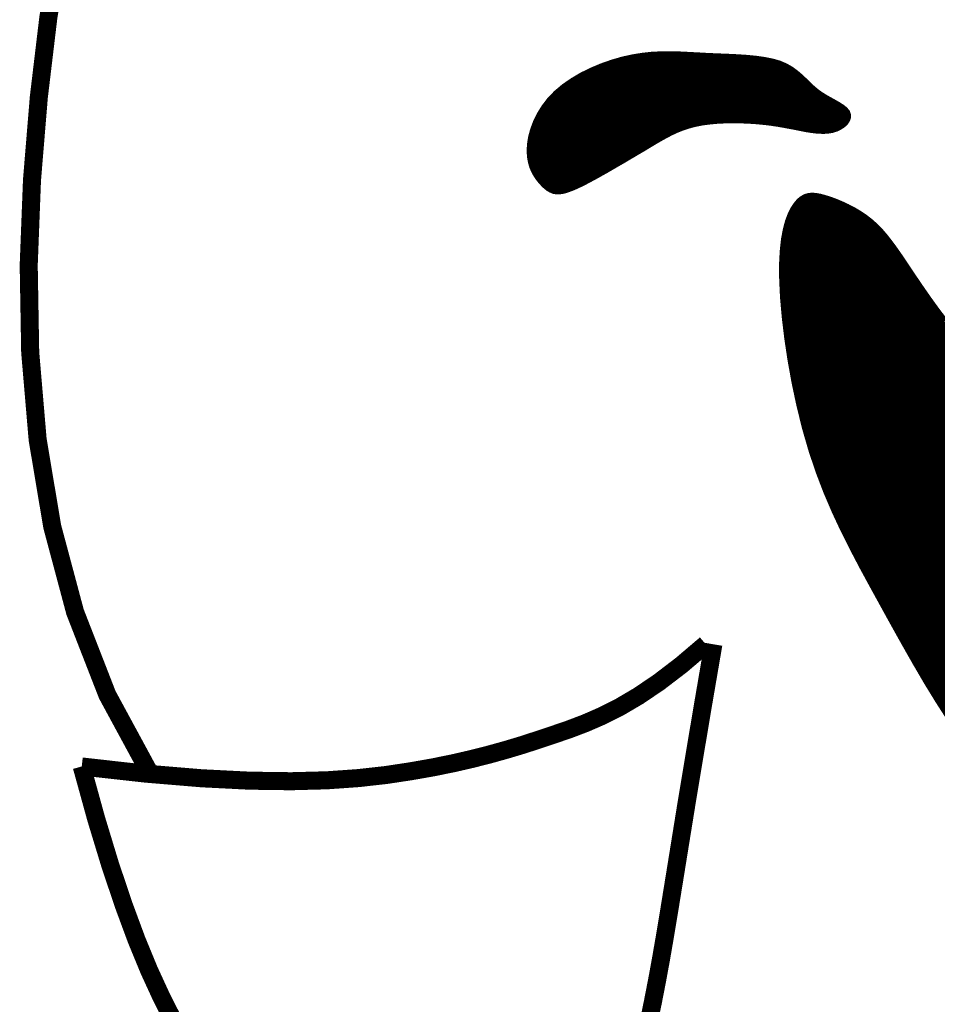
# Model space of a CAD drawing. Header units: feet. Extents: x 32.3 to 40.8, y 4.2 to 15.2.
# Tile 176 of 184: x 39.302 to 39.419, y 6.11 to 6.235. Entities that reach past the tile are written whole.
import ezdxf

# ---------------------------------------------------------------- set-up
doc = ezdxf.new("R2010")
doc.units = ezdxf.units.FT
doc.header["$MEASUREMENT"] = 0
doc.layers.add('FACE', color=7, linetype='Continuous')

msp = doc.modelspace()

# ---------------------------------------------------------------- hatches: boundary and pattern name
at = {"layer": 'FACE', "linetype": 'Continuous'}
h = msp.add_hatch(dxfattribs=at)
h.set_pattern_fill('NET3', scale=0.001151, style=0)
h.set_pattern_definition([(360, (37.49866121, 3.510729), (4e-20, 0.000143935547), []), (60, (37.49866121, 3.510729), (-0.00012465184, 7.19677734e-05), []), (120, (37.49866121, 3.510729), (-0.00012465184, -7.19677734e-05), [])])
h.paths.add_polyline_path([(39.50446, 6.16179), (39.5055, 6.1623), (39.50636, 6.16254), (39.50706, 6.16254), (39.50762, 6.16235), (39.50803, 6.16198), (39.50833, 6.16148), (39.50852, 6.16088), (39.50862, 6.16021), (39.50865, 6.1595), (39.5086, 6.15877), (39.5085, 6.15804), (39.50834, 6.15733), (39.50814, 6.15666), (39.5079, 6.15606), (39.50763, 6.15554), (39.50733, 6.15512), (39.50702, 6.15481), (39.5067, 6.15463), (39.50637, 6.15457), (39.50604, 6.15463), (39.5057, 6.1548), (39.50537, 6.1551), (39.50505, 6.15551), (39.50474, 6.15605), (39.50445, 6.15669), (39.50419, 6.15742), (39.50398, 6.15821), (39.50385, 6.15901), (39.50381, 6.15981), (39.50389, 6.16055), (39.5041, 6.16123)])
h.paths.add_polyline_path([(39.36858, 6.21437), (39.36828, 6.2147), (39.36797, 6.21507), (39.36767, 6.2155), (39.36739, 6.21599), (39.36715, 6.21653), (39.36697, 6.21715), (39.36685, 6.21782), (39.3668, 6.21857), (39.36685, 6.2194), (39.36699, 6.22028), (39.36724, 6.2212), (39.36759, 6.22215), (39.36806, 6.22311), (39.36864, 6.22405), (39.36935, 6.22498), (39.37019, 6.22585), (39.37117, 6.22667), (39.37226, 6.22742), (39.37343, 6.22811), (39.37468, 6.22872), (39.37597, 6.22926), (39.37729, 6.22972), (39.3786, 6.2301), (39.37989, 6.23038), (39.38114, 6.23058), (39.38236, 6.23071), (39.38355, 6.23076), (39.38472, 6.23077), (39.38589, 6.23074), (39.38705, 6.23068), (39.38823, 6.23062), (39.38943, 6.23055), (39.39066, 6.2305), (39.39189, 6.23045), (39.39312, 6.23039), (39.39432, 6.23031), (39.39548, 6.2302), (39.39657, 6.23005), (39.39758, 6.22985), (39.39849, 6.22959), (39.39928, 6.22925), (39.39997, 6.22885), (39.40058, 6.2284), (39.40113, 6.22793), (39.40165, 6.22744), (39.40215, 6.22695), (39.40265, 6.22648), (39.40318, 6.22603), (39.40374, 6.22563), (39.40433, 6.22526), (39.40492, 6.22493), (39.40548, 6.22462), (39.406, 6.22432), (39.40645, 6.22403), (39.40681, 6.22374), (39.40706, 6.22345), (39.40717, 6.22314), (39.40717, 6.22282), (39.40705, 6.22251), (39.40684, 6.22221), (39.40654, 6.22194), (39.40617, 6.2217), (39.40575, 6.22149), (39.40528, 6.22134), (39.40478, 6.22125), (39.40425, 6.22121), (39.40371, 6.22122), (39.40314, 6.22126), (39.40255, 6.22134), (39.40196, 6.22143), (39.40136, 6.22155), (39.40075, 6.22167), (39.40015, 6.22179), (39.39953, 6.2219), (39.3989, 6.22202), (39.39825, 6.22213), (39.39756, 6.22223), (39.39684, 6.22232), (39.39608, 6.2224), (39.39526, 6.22247), (39.39438, 6.22252), (39.39346, 6.22255), (39.3925, 6.22256), (39.39153, 6.22254), (39.39056, 6.22249), (39.38959, 6.2224), (39.38866, 6.22228), (39.38777, 6.2221), (39.38692, 6.22188), (39.38613, 6.22162), (39.38538, 6.22132), (39.38467, 6.22099), (39.384, 6.22064), (39.38335, 6.22028), (39.38272, 6.21992), (39.38211, 6.21955), (39.38151, 6.21919), (39.38091, 6.21883), (39.38031, 6.21848), (39.3797, 6.21812), (39.37909, 6.21776), (39.37845, 6.21738), (39.37779, 6.217), (39.3771, 6.2166), (39.37638, 6.21618), (39.37563, 6.21576), (39.37488, 6.21534), (39.37413, 6.21494), (39.37341, 6.21456), (39.37272, 6.21423), (39.37208, 6.21395), (39.37149, 6.21373), (39.37099, 6.21358), (39.37054, 6.21351), (39.37015, 6.2135), (39.3698, 6.21356), (39.36948, 6.21369), (39.36918, 6.21386), (39.36888, 6.21409)])
edge = h.paths.add_edge_path()
edge.add_line((39.48885, 6.16156), (39.48155, 6.16319))
edge.add_line((39.48155, 6.16319), (39.4754, 6.16447))
edge.add_line((39.4754, 6.16447), (39.47024, 6.16549))
edge.add_line((39.47024, 6.16549), (39.46594, 6.16632))
edge.add_line((39.46594, 6.16632), (39.46234, 6.16702))
edge.add_line((39.46234, 6.16702), (39.45928, 6.16766))
edge.add_line((39.45928, 6.16766), (39.45662, 6.16832))
edge.add_line((39.45662, 6.16832), (39.45421, 6.16907))
edge.add_line((39.45421, 6.16907), (39.45193, 6.16996))
edge.add_line((39.45193, 6.16996), (39.44973, 6.171))
edge.add_line((39.44973, 6.171), (39.4476, 6.17217))
edge.add_line((39.4476, 6.17217), (39.44553, 6.17344))
edge.add_line((39.44553, 6.17344), (39.44352, 6.17481))
edge.add_line((39.44352, 6.17481), (39.44154, 6.17626))
edge.add_line((39.44154, 6.17626), (39.43958, 6.17777))
edge.add_line((39.43958, 6.17777), (39.43764, 6.17933))
edge.add_line((39.43764, 6.17933), (39.4357, 6.18092))
edge.add_line((39.4357, 6.18092), (39.43378, 6.18253))
edge.add_line((39.43378, 6.18253), (39.43188, 6.18416))
edge.add_line((39.43188, 6.18416), (39.43004, 6.18579))
edge.add_line((39.43004, 6.18579), (39.42825, 6.18743))
edge.add_line((39.42825, 6.18743), (39.42654, 6.18905))
edge.add_line((39.42654, 6.18905), (39.42492, 6.19066))
edge.add_line((39.42492, 6.19066), (39.4234, 6.19225))
edge.add_line((39.4234, 6.19225), (39.42201, 6.19381))
edge.add_line((39.42201, 6.19381), (39.42072, 6.19533))
edge.add_line((39.42072, 6.19533), (39.41955, 6.19681))
edge.add_line((39.41955, 6.19681), (39.41847, 6.19823))
edge.add_line((39.41847, 6.19823), (39.41748, 6.1996))
edge.add_line((39.41748, 6.1996), (39.41658, 6.20089))
edge.add_line((39.41658, 6.20089), (39.41575, 6.20211))
edge.add_line((39.41575, 6.20211), (39.41499, 6.20324))
edge.add_line((39.41499, 6.20324), (39.41429, 6.20429))
edge.add_line((39.41429, 6.20429), (39.41364, 6.20525))
edge.add_line((39.41364, 6.20525), (39.41302, 6.20613))
edge.add_line((39.41302, 6.20613), (39.41242, 6.20694))
edge.add_line((39.41242, 6.20694), (39.41183, 6.20768))
edge.add_line((39.41183, 6.20768), (39.41124, 6.20836))
edge.add_line((39.41124, 6.20836), (39.41062, 6.20898))
edge.add_line((39.41062, 6.20898), (39.40997, 6.20955))
edge.add_line((39.40997, 6.20955), (39.40929, 6.21007))
edge.add_line((39.40929, 6.21007), (39.40857, 6.21054))
edge.add_line((39.40857, 6.21054), (39.40783, 6.21098))
edge.add_line((39.40783, 6.21098), (39.40708, 6.21136))
edge.add_line((39.40708, 6.21136), (39.40635, 6.2117))
edge.add_line((39.40635, 6.2117), (39.40563, 6.212))
edge.add_line((39.40563, 6.212), (39.40495, 6.21225))
edge.add_line((39.40495, 6.21225), (39.40431, 6.21245))
edge.add_line((39.40431, 6.21245), (39.40374, 6.21261))
edge.add_line((39.40374, 6.21261), (39.40321, 6.21271))
edge.add_line((39.40321, 6.21271), (39.40273, 6.21275))
edge.add_line((39.40273, 6.21275), (39.40229, 6.21271))
edge.add_line((39.40229, 6.21271), (39.40188, 6.21259))
edge.add_line((39.40188, 6.21259), (39.4015, 6.21238))
edge.add_line((39.4015, 6.21238), (39.40112, 6.21207))
edge.add_line((39.40112, 6.21207), (39.40076, 6.21164))
edge.add_line((39.40076, 6.21164), (39.4004, 6.21109))
edge.add_line((39.4004, 6.21109), (39.40005, 6.2104))
edge.add_line((39.40005, 6.2104), (39.39973, 6.20955))
edge.add_line((39.39973, 6.20955), (39.39945, 6.20851))
edge.add_line((39.39945, 6.20851), (39.39922, 6.20727))
edge.add_line((39.39922, 6.20727), (39.39906, 6.2058))
edge.add_line((39.39906, 6.2058), (39.39897, 6.20408))
edge.add_line((39.39897, 6.20408), (39.39899, 6.2021))
edge.add_line((39.39899, 6.2021), (39.3991, 6.19985))
edge.add_line((39.3991, 6.19985), (39.39932, 6.19735))
edge.add_line((39.39932, 6.19735), (39.39964, 6.19468))
edge.add_line((39.39964, 6.19468), (39.40006, 6.19188))
edge.add_line((39.40006, 6.19188), (39.40058, 6.189))
edge.add_line((39.40058, 6.189), (39.4012, 6.1861))
edge.add_line((39.4012, 6.1861), (39.40191, 6.18323))
edge.add_line((39.40191, 6.18323), (39.40272, 6.18044))
edge.add_line((39.40272, 6.18044), (39.40361, 6.17778))
edge.add_line((39.40361, 6.17778), (39.40459, 6.17522))
edge.add_line((39.40459, 6.17522), (39.40564, 6.17276))
edge.add_line((39.40564, 6.17276), (39.40676, 6.17036))
edge.add_line((39.40676, 6.17036), (39.40795, 6.16799))
edge.add_line((39.40795, 6.16799), (39.40918, 6.16564))
edge.add_line((39.40918, 6.16564), (39.41046, 6.16328))
edge.add_line((39.41046, 6.16328), (39.41178, 6.16088))
edge.add_line((39.41178, 6.16088), (39.41313, 6.15843))
edge.add_line((39.41313, 6.15843), (39.41452, 6.15594))
edge.add_line((39.41452, 6.15594), (39.41594, 6.15344))
edge.add_line((39.41594, 6.15344), (39.4174, 6.15094))
edge.add_line((39.4174, 6.15094), (39.41891, 6.14848))
edge.add_line((39.41891, 6.14848), (39.42047, 6.14606))
edge.add_line((39.42047, 6.14606), (39.42209, 6.14373))
edge.add_line((39.42209, 6.14373), (39.42375, 6.14149))
edge.add_line((39.42375, 6.14149), (39.42548, 6.13937))
edge.add_line((39.42548, 6.13937), (39.42727, 6.13737))
edge.add_line((39.42727, 6.13737), (39.42911, 6.13549))
edge.add_line((39.42911, 6.13549), (39.43101, 6.13373))
edge.add_line((39.43101, 6.13373), (39.43297, 6.1321))
edge.add_line((39.43297, 6.1321), (39.43497, 6.13058))
edge.add_line((39.43497, 6.13058), (39.43702, 6.12919))
edge.add_line((39.43702, 6.12919), (39.43912, 6.12792))
edge.add_line((39.43912, 6.12792), (39.44126, 6.12677))
edge.add_line((39.44126, 6.12677), (39.44344, 6.12574))
edge.add_line((39.44344, 6.12574), (39.44563, 6.12485))
edge.add_line((39.44563, 6.12485), (39.44783, 6.12408))
edge.add_line((39.44783, 6.12408), (39.45003, 6.12346))
edge.add_line((39.45003, 6.12346), (39.4522, 6.12297))
edge.add_line((39.4522, 6.12297), (39.45433, 6.12263))
edge.add_line((39.45433, 6.12263), (39.45642, 6.12243))
edge.add_line((39.45642, 6.12243), (39.45845, 6.12238))
edge.add_line((39.45845, 6.12238), (39.46042, 6.12249))
edge.add_line((39.46042, 6.12249), (39.46233, 6.12273))
edge.add_line((39.46233, 6.12273), (39.46416, 6.1231))
edge.add_line((39.46416, 6.1231), (39.46593, 6.12361))
edge.add_line((39.46593, 6.12361), (39.46763, 6.12423))
edge.add_line((39.46763, 6.12423), (39.46926, 6.12498))
edge.add_line((39.46926, 6.12498), (39.47081, 6.12583))
edge.add_line((39.47081, 6.12583), (39.47229, 6.12679))
edge.add_line((39.47229, 6.12679), (39.47369, 6.12784))
edge.add_line((39.47369, 6.12784), (39.47501, 6.12896))
edge.add_line((39.47501, 6.12896), (39.47624, 6.13014))
edge.add_line((39.47624, 6.13014), (39.4774, 6.13135))
edge.add_line((39.4774, 6.13135), (39.47847, 6.13259))
edge.add_line((39.47847, 6.13259), (39.47945, 6.13383))
edge.add_line((39.47945, 6.13383), (39.48034, 6.13505))
edge.add_line((39.48034, 6.13505), (39.48115, 6.13625))
edge.add_line((39.48115, 6.13625), (39.48187, 6.13741))
edge.add_line((39.48187, 6.13741), (39.48251, 6.13852))
edge.add_line((39.48251, 6.13852), (39.48309, 6.13958))
edge.add_line((39.48309, 6.13958), (39.48361, 6.14058))
edge.add_line((39.48361, 6.14058), (39.48407, 6.14151))
edge.add_line((39.48407, 6.14151), (39.48449, 6.14237))
edge.add_line((39.48449, 6.14237), (39.48487, 6.14314))
edge.add_line((39.48487, 6.14314), (39.48521, 6.14383))
edge.add_line((39.48521, 6.14383), (39.48554, 6.14444))
edge.add_line((39.48554, 6.14444), (39.48583, 6.145))
edge.add_line((39.48583, 6.145), (39.48611, 6.14553))
edge.add_line((39.48611, 6.14553), (39.48637, 6.14605))
edge.add_line((39.48637, 6.14605), (39.48661, 6.14658))
edge.add_line((39.48661, 6.14658), (39.48684, 6.14713))
edge.add_line((39.48684, 6.14713), (39.48706, 6.14773))
edge.add_line((39.48706, 6.14773), (39.48727, 6.14839))
edge.add_line((39.48727, 6.14839), (39.48747, 6.1491))
edge.add_line((39.48747, 6.1491), (39.48767, 6.14985))
edge.add_line((39.48767, 6.14985), (39.48787, 6.15062))
edge.add_line((39.48787, 6.15062), (39.48806, 6.1514))
edge.add_line((39.48806, 6.1514), (39.48824, 6.15216))
edge.add_line((39.48824, 6.15216), (39.48842, 6.15291))
edge.add_line((39.48842, 6.15291), (39.4886, 6.15362))
edge.add_line((39.4886, 6.15362), (39.48877, 6.15428))
edge.add_line((39.48877, 6.15428), (39.48895, 6.15489))
edge.add_line((39.48895, 6.15489), (39.48914, 6.15547))
edge.add_line((39.48914, 6.15547), (39.48936, 6.15601))
edge.add_line((39.48936, 6.15601), (39.48961, 6.15652))
edge.add_line((39.48961, 6.15652), (39.4899, 6.15702))
edge.add_line((39.4899, 6.15702), (39.49024, 6.1575))
edge.add_line((39.49024, 6.1575), (39.49064, 6.15798))
edge.add_line((39.49064, 6.15798), (39.4911, 6.15845))
edge.add_line((39.4911, 6.15845), (39.49152, 6.15892))
edge.add_line((39.49152, 6.15892), (39.49183, 6.15939))
edge.add_line((39.49183, 6.15939), (39.49191, 6.15985))
edge.add_line((39.49191, 6.15985), (39.49167, 6.1603))
edge.add_line((39.49167, 6.1603), (39.49102, 6.16074))
edge.add_line((39.49102, 6.16074), (39.48986, 6.16116))
edge.add_line((39.48986, 6.16116), (39.48809, 6.16157))

# ---------------------------------------------------------------- linework, layer by layer
at = {"layer": 'FACE', "color": 7}
for points, const_width in [([(39.30689, 6.24523), (39.30536, 6.23553), (39.30415, 6.22541), (39.30328, 6.21486), (39.30286, 6.20399), (39.30305, 6.19291), (39.304, 6.18177), (39.30586, 6.17069), (39.30877, 6.15981), (39.31288, 6.14926), (39.31835, 6.13917)], 0.0023), ([(39.41955, 6.19681), (39.41847, 6.19823), (39.41748, 6.1996), (39.41658, 6.20089), (39.41575, 6.20211), (39.41499, 6.20324), (39.41429, 6.20429), (39.41364, 6.20525), (39.41302, 6.20613), (39.41242, 6.20694), (39.41183, 6.20768), (39.41124, 6.20836), (39.41062, 6.20898), (39.40997, 6.20955), (39.40929, 6.21007), (39.40857, 6.21054), (39.40783, 6.21098), (39.40708, 6.21136), (39.40635, 6.2117), (39.40563, 6.212), (39.40495, 6.21225), (39.40431, 6.21245), (39.40374, 6.21261), (39.40321, 6.21271), (39.40273, 6.21275), (39.40229, 6.21271), (39.40188, 6.21259), (39.4015, 6.21238), (39.40112, 6.21207), (39.40076, 6.21164), (39.4004, 6.21109), (39.40005, 6.2104), (39.39973, 6.20955), (39.39945, 6.20851), (39.39922, 6.20727), (39.39906, 6.2058), (39.39897, 6.20408), (39.39899, 6.2021), (39.3991, 6.19985), (39.39932, 6.19735), (39.39964, 6.19468), (39.40006, 6.19188), (39.40058, 6.189), (39.4012, 6.1861), (39.40191, 6.18323), (39.40272, 6.18044), (39.40361, 6.17778), (39.40459, 6.17522), (39.40564, 6.17276), (39.40676, 6.17036), (39.40795, 6.16799), (39.40918, 6.16564), (39.41046, 6.16328), (39.41178, 6.16088), (39.41313, 6.15843), (39.41452, 6.15594), (39.41594, 6.15344), (39.4174, 6.15094), (39.41891, 6.14848), (39.42047, 6.14606)], 0.000969), ([(39.30962, 6.14013), (39.31777, 6.13922), (39.32487, 6.13863), (39.33101, 6.13832), (39.33631, 6.13825), (39.3409, 6.13837), (39.34488, 6.13865), (39.34837, 6.13904), (39.35149, 6.13951), (39.35434, 6.14001), (39.35696, 6.14054), (39.35939, 6.1411), (39.36166, 6.14168), (39.36381, 6.14228), (39.36587, 6.1429), (39.36786, 6.14355), (39.36984, 6.14421), (39.37182, 6.14489), (39.37384, 6.14566), (39.37595, 6.14658), (39.37819, 6.14771), (39.38059, 6.14912), (39.38319, 6.15088), (39.38603, 6.15305), (39.38915, 6.1557)], 0.0023), ([(39.39012, 6.1557), (39.38878, 6.14788), (39.38764, 6.14109), (39.38666, 6.1352), (39.38584, 6.13012), (39.38513, 6.12572), (39.38451, 6.1219), (39.38395, 6.11853), (39.38343, 6.11552), (39.38292, 6.11275), (39.38242, 6.11018), (39.38193, 6.10779)], 0.0023), ([(39.30962, 6.14013), (39.31146, 6.13346), (39.31324, 6.12761), (39.31496, 6.12249), (39.31661, 6.11803), (39.31821, 6.11415), (39.31976, 6.11078), (39.32125, 6.10784)], 0.0023)]:
    msp.add_lwpolyline(points, dxfattribs=dict(at, const_width=const_width))
at = {"layer": 'FACE', "color": 7, "const_width": 0.000969}
msp.add_lwpolyline([(39.36858, 6.21437), (39.36828, 6.2147), (39.36797, 6.21507), (39.36767, 6.2155), (39.36739, 6.21599), (39.36715, 6.21653), (39.36697, 6.21715), (39.36685, 6.21782), (39.3668, 6.21857), (39.36685, 6.2194), (39.36699, 6.22028), (39.36724, 6.2212), (39.36759, 6.22215), (39.36806, 6.22311), (39.36864, 6.22405), (39.36935, 6.22498), (39.37019, 6.22585), (39.37117, 6.22667), (39.37226, 6.22742), (39.37343, 6.22811), (39.37468, 6.22872), (39.37597, 6.22926), (39.37729, 6.22972), (39.3786, 6.2301), (39.37989, 6.23038), (39.38114, 6.23058), (39.38236, 6.23071), (39.38355, 6.23076), (39.38472, 6.23077), (39.38589, 6.23074), (39.38705, 6.23068), (39.38823, 6.23062), (39.38943, 6.23055), (39.39066, 6.2305), (39.39189, 6.23045), (39.39312, 6.23039), (39.39432, 6.23031), (39.39548, 6.2302), (39.39657, 6.23005), (39.39758, 6.22985), (39.39849, 6.22959), (39.39928, 6.22925), (39.39997, 6.22885), (39.40058, 6.2284), (39.40113, 6.22793), (39.40165, 6.22744), (39.40215, 6.22695), (39.40265, 6.22648), (39.40318, 6.22603), (39.40374, 6.22563), (39.40433, 6.22526), (39.40492, 6.22493), (39.40548, 6.22462), (39.406, 6.22432), (39.40645, 6.22403), (39.40681, 6.22374), (39.40706, 6.22345), (39.40717, 6.22314), (39.40717, 6.22282), (39.40705, 6.22251), (39.40684, 6.22221), (39.40654, 6.22194), (39.40617, 6.2217), (39.40575, 6.22149), (39.40528, 6.22134), (39.40478, 6.22125), (39.40425, 6.22121), (39.40371, 6.22122), (39.40314, 6.22126), (39.40255, 6.22134), (39.40196, 6.22143), (39.40136, 6.22155), (39.40075, 6.22167), (39.40015, 6.22179), (39.39953, 6.2219), (39.3989, 6.22202), (39.39825, 6.22213), (39.39756, 6.22223), (39.39684, 6.22232), (39.39608, 6.2224), (39.39526, 6.22247), (39.39438, 6.22252), (39.39346, 6.22255), (39.3925, 6.22256), (39.39153, 6.22254), (39.39056, 6.22249), (39.38959, 6.2224), (39.38866, 6.22228), (39.38777, 6.2221), (39.38692, 6.22188), (39.38613, 6.22162), (39.38538, 6.22132), (39.38467, 6.22099), (39.384, 6.22064), (39.38335, 6.22028), (39.38272, 6.21992), (39.38211, 6.21955), (39.38151, 6.21919), (39.38091, 6.21883), (39.38031, 6.21848), (39.3797, 6.21812), (39.37909, 6.21776), (39.37845, 6.21738), (39.37779, 6.217), (39.3771, 6.2166), (39.37638, 6.21618), (39.37563, 6.21576), (39.37488, 6.21534), (39.37413, 6.21494), (39.37341, 6.21456), (39.37272, 6.21423), (39.37208, 6.21395), (39.37149, 6.21373), (39.37099, 6.21358), (39.37054, 6.21351), (39.37015, 6.2135), (39.3698, 6.21356), (39.36948, 6.21369), (39.36918, 6.21386), (39.36888, 6.21409)], close=True, dxfattribs=at)

doc.saveas('drawing.dxf')
